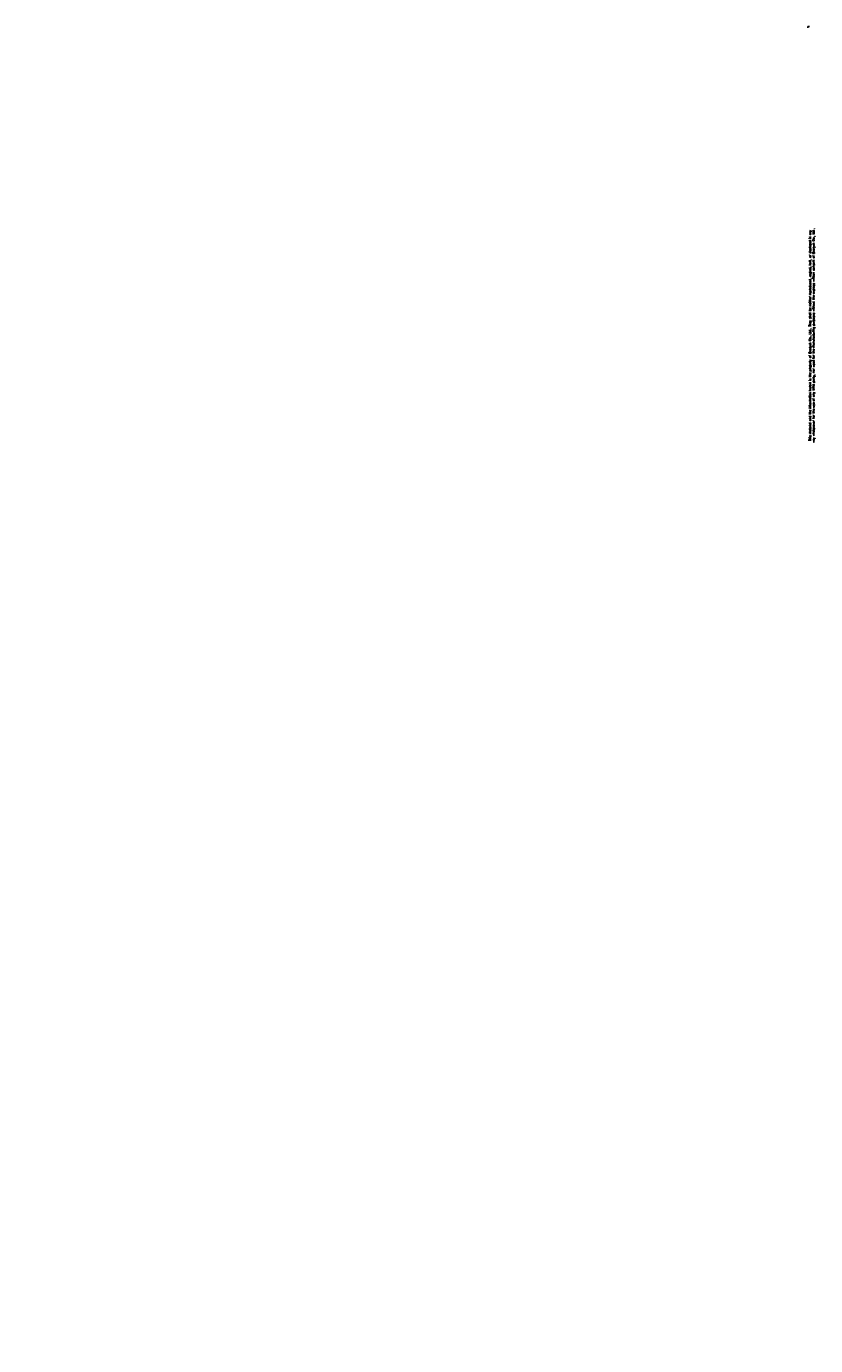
# Model space of a CAD drawing. Extents: x 2148 to 5280, y -907 to 1584.
# Tile 1 of 16: x 2148 to 3638, y -907 to 1584. Entities that reach past the tile are written whole.
import ezdxf

# ---------------------------------------------------------------- set-up
doc = ezdxf.new("R2010")
doc.units = 0
doc.header["$LTSCALE"] = 3
doc.header["$MEASUREMENT"] = 0
doc.layers.add('AM_VIS', color=7, linetype='CONTINUOUS')
doc.layers.add('di', color=3, linetype='CONTINUOUS')
doc.styles.get("Standard").update_dxf_attribs({"font": 'romans.shx', "height": 3, "bigfont": 'ghs.shx'})

msp = doc.modelspace()

# ---------------------------------------------------------------- linework, layer by layer
at = {"layer": 'di'}
for p in [(3626.79652, 1583.7549), (3623.79652, 1580.7549)]:
    msp.add_line(p, (3623.79652, 1583.7549), dxfattribs=at)

# ---------------------------------------------------------------- texts
at = {"layer": 'AM_VIS', "insert": (2709.66021, -415.3745), "char_height": 4, "attachment_point": 7}
msp.add_mtext('\\A1;', dxfattribs=at)
at = {"layer": 'di', "insert": (3631.52976, 1000.4148), "char_height": 4, "width": 544.1986419, "attachment_point": 5, "rotation": 90}
msp.add_mtext('\\A1;This material and the information herein is the property of Daeryuk Co., Ltd.. They shall be neither reproduced, copied, lent, or disclosed in any\\Pway whatsoever for the use of any third party, nor used for the manufacturing purposes without the express written consent of Daeryuk Co., Ltd..', dxfattribs=at)
at = {"layer": 'di', "insert": (2148.0542, -906.8367), "char_height": 4, "attachment_point": 7}
msp.add_mtext('\\A1;', dxfattribs=at)

doc.saveas('drawing.dxf')
